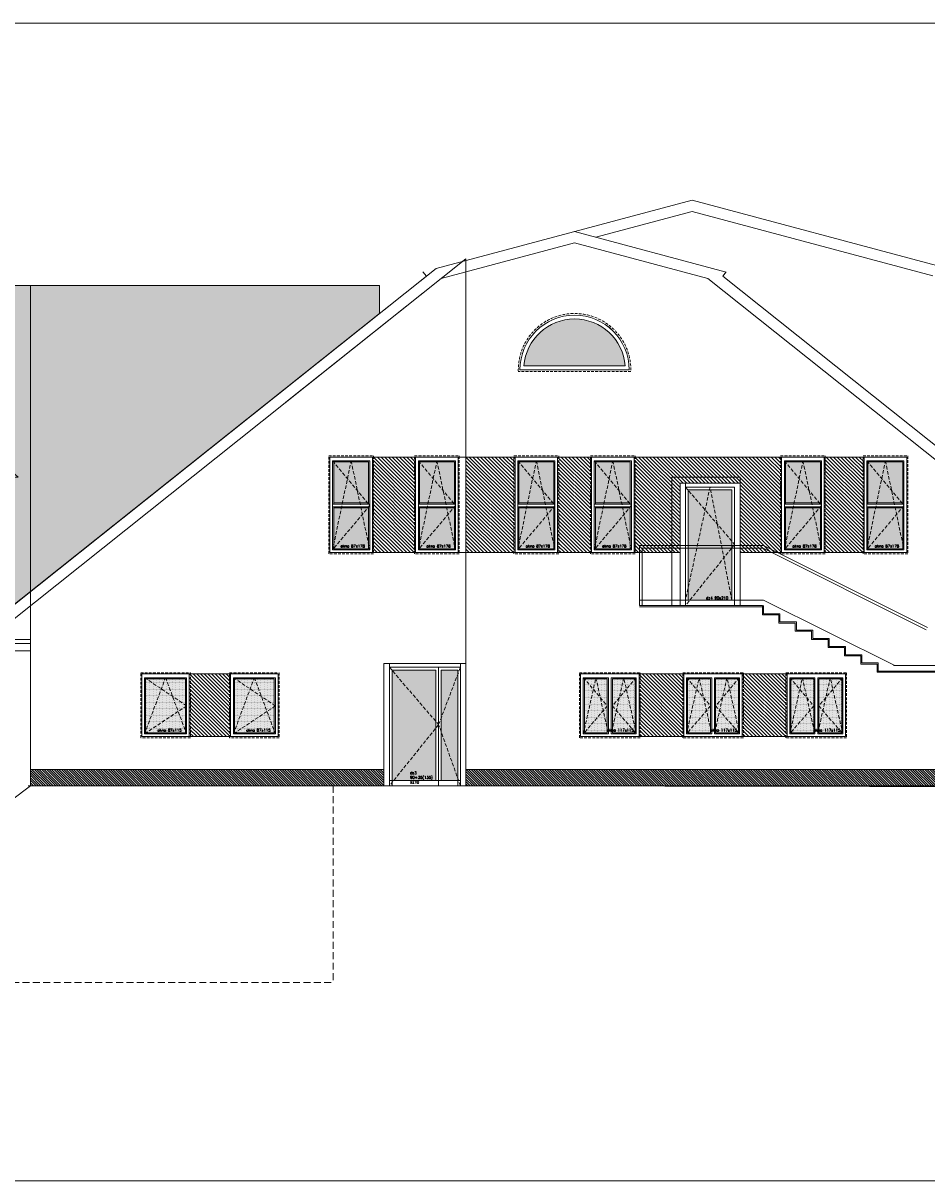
# Model space of a CAD drawing. Header units: millimetres. Extents: x -82287 to 177822, y -399756 to 0.
# Tile 56 of 228: x 72337 to 73992, y -238805 to -236685. Entities that reach past the tile are written whole.
import ezdxf
from ezdxf.enums import TextEntityAlignment as Align

# ---------------------------------------------------------------- set-up
doc = ezdxf.new("R2010")
doc.units = ezdxf.units.MM
doc.header["$MEASUREMENT"] = 0
for name, pattern in [('SUŁOSZOWA - PB 21 03$0$CACHE', [9.525, 6.35, -3.175]), ('SUŁOSZOWA - PB 21 03$0$CARKOVANA', [7.5, 5, -2.5]), ('SUŁOSZOWA - PB 21 03$0$HIDDEN', [9.525, 6.35, -3.175])]:
    doc.linetypes.add(name, pattern=pattern)
doc.layers.add('FL_XREF', color=252, linetype='Continuous')
for name, color, linetype, lineweight in [('SUŁOSZOWA - PB 21 03$0$! opisy okien elewacja', 251, 'Continuous', 0), ('SUŁOSZOWA - PB 21 03$0$!! 0_ Istn-okna', 251, 'Continuous', 0), ('SUŁOSZOWA - PB 21 03$0$!! 0_ Istn-sciany', 251, 'Continuous', 0), ('SUŁOSZOWA - PB 21 03$0$!! 0_ WIDOK ELEWACJA', 251, 'Continuous', 0), ('SUŁOSZOWA - PB 21 03$0$!! 0_Istn-cienka', 251, 'Continuous', 0), ('SUŁOSZOWA - PB 21 03$0$!! 0_Opis_pom', 251, 'Continuous', 0), ('SUŁOSZOWA - PB 21 03$0$!! 1_ELEWACJA KOLOR', 251, 'Continuous', 0), ('SUŁOSZOWA - PB 21 03$0$!! 1_Hatch dach', 251, 'Continuous', 0), ('SUŁOSZOWA - PB 21 03$0$!! 1_OPIS POM NOWE', 251, 'Continuous', 0), ('SUŁOSZOWA - PB 21 03$0$!! 2_ELEWACJA COKÓŁ', 251, 'Continuous', 0), ('SUŁOSZOWA - PB 21 03$0$!! 2_TYNK OBRYS', 251, 'Continuous', 0)]:
    doc.layers.add(name, color=color, linetype=linetype, lineweight=lineweight)
doc.styles.add('SUŁOSZOWA - PB 21 03$0$ARIAL', font='tahoma.ttf')
doc.styles.add('SUŁOSZOWA - PB 21 03$0$TXT', font='simplex.shx')
pattern_1 = [(135, (-125229.0226, -283999.89), (-2.24506403, -2.24506403), [])]
pattern_2 = [(90, (0, 0), (-1.5875, 0.79375), [0, -1.5875])]
pattern_3 = [(315, (0, 0), (3.367596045, 3.367596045), [])]

# ---------------------------------------------------------------- blocks, each defined once
blk = doc.blocks.new('SUŁOSZOWA - PB 21 03$0$okno 87x115')
at = {"layer": 'SUŁOSZOWA - PB 21 03$0$!! 1_Hatch dach', "true_color": 0x575757}
h = blk.add_hatch(dxfattribs=at)
h.set_pattern_fill('DOTS', color=251, angle=90)
h.set_pattern_definition([(90, (14938.2204, -3337.5373), (-1.5875, 0.79375), [0, -1.5875])])
h.paths.add_polyline_path([(3620.1, 6303.3), (3620.1, 6376.3), (3717.1, 6376.3), (3717.1, 6303.3)])
at = {"layer": 'SUŁOSZOWA - PB 21 03$0$!! 0_ Istn-okna', "linetype": 'SUŁOSZOWA - PB 21 03$0$CARKOVANA', "lineweight": 5}
blk.add_lwpolyline([(3609.1, 6294.3), (3609.1, 6385.3), (3728.1, 6385.3), (3728.1, 6294.3)], close=True, dxfattribs=at)
at = {"layer": 'SUŁOSZOWA - PB 21 03$0$!! 0_ Istn-okna'}
for points in [[(3611.1, 6296.3), (3611.1, 6383.3), (3726.1, 6383.3), (3726.1, 6296.3)], [(3618.1, 6301.3), (3618.1, 6378.3), (3721.1, 6378.3), (3721.1, 6301.3)], [(3620.1, 6303.3), (3620.1, 6376.3), (3719.1, 6376.3), (3719.1, 6303.3)]]:
    blk.add_lwpolyline(points, close=True, dxfattribs=at)
at = {"layer": 'SUŁOSZOWA - PB 21 03$0$!! 1_Hatch dach', "color": 251, "linetype": 'SUŁOSZOWA - PB 21 03$0$CACHE', "true_color": 0x575757}
for points in [[(3721.1, 6301.3), (3618.1, 6339.8), (3721.1, 6378.3)], [(3618.1, 6301.3), (3669.6, 6378.3), (3721.1, 6301.3)]]:
    blk.add_lwpolyline(points, dxfattribs=at)
at = {"insert": (3711.7, 6324.9), "char_height": 5, "attachment_point": 1, "rotation": 90, "style": 'SUŁOSZOWA - PB 21 03$0$TXT'}
blk.add_mtext_dynamic_manual_height_columns('okno 87x115', width=52.63, gutter_width=75, heights=[0], dxfattribs=at)
blk = doc.blocks.new('SUŁOSZOWA - PB 21 03$0$okno 87x178')
at = {"layer": 'SUŁOSZOWA - PB 21 03$0$!! 1_Hatch dach', "true_color": 0x575757}
h = blk.add_hatch(dxfattribs=at)
h.set_pattern_fill('DOTS', color=251, angle=450)
h.set_pattern_definition([(90, (14543.2204, -3002.226), (-1.5875, 0.79375), [0, -1.5875])])
h.paths.add_polyline_path([(3249.1, 6711.6), (3249.1, 6647.6), (3322.1, 6647.6), (3322.1, 6711.6)])
h.paths.add_polyline_path([(3240.1, 6647.6), (3240.1, 6711.6), (3165.1, 6711.6), (3165.1, 6647.6)])
at = {"layer": 'SUŁOSZOWA - PB 21 03$0$!! 0_ Istn-okna', "linetype": 'SUŁOSZOWA - PB 21 03$0$CARKOVANA', "lineweight": 5}
blk.add_lwpolyline([(3154.1, 6638.6), (3154.1, 6720.6), (3333.1, 6720.6), (3333.1, 6638.6)], close=True, dxfattribs=at)
at = {"layer": 'SUŁOSZOWA - PB 21 03$0$!! 0_ Istn-okna'}
for points in [[(3156.1, 6640.6), (3156.1, 6718.6), (3331.1, 6718.6), (3331.1, 6640.6)], [(3163.1, 6645.6), (3163.1, 6713.6), (3326.1, 6713.6), (3326.1, 6645.6)]]:
    blk.add_lwpolyline(points, close=True, dxfattribs=at)
for points in [[(3242.1, 6647.6), (3165.1, 6647.6), (3165.1, 6711.6), (3242.1, 6711.6)], [(3240.1, 6711.6), (3240.1, 6647.6)], [(3242.1, 6713.6), (3242.1, 6645.6)], [(3247.1, 6713.6), (3247.1, 6645.6)], [(3247.1, 6711.6), (3324.1, 6711.6), (3324.1, 6647.6), (3247.1, 6647.6)], [(3249.1, 6711.6), (3249.1, 6647.6)]]:
    blk.add_lwpolyline(points, dxfattribs=at)
at = {"layer": 'SUŁOSZOWA - PB 21 03$0$!! 1_Hatch dach', "color": 251, "linetype": 'SUŁOSZOWA - PB 21 03$0$CACHE', "true_color": 0x575757}
for points in [[(3326.1, 6645.6), (3163.1, 6679.6), (3326.1, 6713.6)], [(3163.1, 6645.6), (3244.6, 6713.6), (3326.1, 6645.6)]]:
    blk.add_lwpolyline(points, dxfattribs=at)
at = {"insert": (3316.7, 6660.2), "char_height": 5, "attachment_point": 1, "rotation": 90, "style": 'SUŁOSZOWA - PB 21 03$0$TXT'}
blk.add_mtext_dynamic_manual_height_columns('okno 87x178', width=52.63, gutter_width=75, heights=[0], dxfattribs=at)
blk = doc.blocks.new('SUŁOSZOWA - PB 21 03$0$okno 117x115')
at = {"layer": 'SUŁOSZOWA - PB 21 03$0$!! 1_Hatch dach', "true_color": 0x575757}
h = blk.add_hatch(dxfattribs=at)
h.set_pattern_fill('DOTS', color=251, angle=450)
h.set_pattern_definition([(90, (14940.2204, -2514.226), (-1.5875, 0.79375), [0, -1.5875])])
h.paths.add_polyline_path([(3622.1, 7157.8), (3721.1, 7157.8), (3721.1, 7199.6), (3622.1, 7199.6)])
h.paths.add_polyline_path([(3721.1, 7148.4), (3622.1, 7148.4), (3622.1, 7106.6), (3721.1, 7106.6)])
at = {"layer": 'SUŁOSZOWA - PB 21 03$0$!! 0_ Istn-okna', "linetype": 'SUŁOSZOWA - PB 21 03$0$CARKOVANA', "lineweight": 5}
blk.add_lwpolyline([(3611.1, 7097.6), (3611.1, 7208.6), (3730.1, 7208.6), (3730.1, 7097.6)], close=True, dxfattribs=at)
at = {"layer": 'SUŁOSZOWA - PB 21 03$0$!! 0_ Istn-okna'}
blk.add_lwpolyline([(3613.1, 7099.6), (3613.1, 7206.6), (3728.1, 7206.6), (3728.1, 7099.6)], close=True, dxfattribs=at)
for points in [[(3620.1, 7155.6), (3620.1, 7201.6), (3723.1, 7201.6), (3723.1, 7155.6)], [(3622.1, 7157.8), (3622.1, 7199.6), (3721.1, 7199.6), (3721.1, 7157.8)], [(3620.1, 7155.6), (3723.1, 7155.6)], [(3723.1, 7150.6), (3723.1, 7104.6), (3620.1, 7104.6), (3620.1, 7150.6)], [(3620.1, 7150.6), (3723.1, 7150.6)], [(3622.1, 7157.8), (3721.1, 7157.8)], [(3721.1, 7148.4), (3721.1, 7106.6), (3622.1, 7106.6), (3622.1, 7148.4)], [(3622.1, 7148.4), (3721.1, 7148.4)]]:
    blk.add_lwpolyline(points, dxfattribs=at)
at = {"layer": 'SUŁOSZOWA - PB 21 03$0$!! 1_Hatch dach', "color": 251, "linetype": 'SUŁOSZOWA - PB 21 03$0$CACHE', "true_color": 0x575757}
for points in [[(3723.1, 7201.6), (3620.1, 7178.6), (3723.1, 7155.6)], [(3620.1, 7201.6), (3671.6, 7157.8), (3723.1, 7201.6)], [(3723.1, 7104.6), (3620.1, 7127.6), (3723.1, 7150.6)], [(3620.1, 7104.6), (3671.6, 7148.4), (3723.1, 7104.6)]]:
    blk.add_lwpolyline(points, dxfattribs=at)
at = {"insert": (3713.7, 7148.2), "char_height": 5, "attachment_point": 1, "rotation": 90, "style": 'SUŁOSZOWA - PB 21 03$0$TXT'}
blk.add_mtext_dynamic_manual_height_columns('okno 117x115', width=52.63, gutter_width=75, heights=[0], dxfattribs=at)
blk = doc.blocks.new('SUŁOSZOWA - PB 21 03$0$dz3')
at = {"layer": 'SUŁOSZOWA - PB 21 03$0$!! 1_Hatch dach', "true_color": 0x575757}
h = blk.add_hatch(dxfattribs=at)
h.set_pattern_fill('DOTS', color=251, angle=270)
h.set_pattern_definition(pattern_2)
h.paths.add_polyline_path([(-19431.4, 7310.2), (-19431.4, 7233.2), (-19335.6, 7233.2)], flags=17)
h.paths.add_polyline_path([(-19230.2, 7313.2), (-19431.4, 7313.2), (-19431.4, 7310.2), (-19335.6, 7233.2), (-19323.6, 7233.2)])
h.paths.add_polyline_path([(-19229.4, 7313.2), (-19230.2, 7313.2), (-19323.6, 7233.2), (-19229.4, 7233.2)])
h = blk.add_hatch(dxfattribs=at)
h.set_pattern_fill('DOTS', color=251, angle=270)
h.set_pattern_definition(pattern_2)
h.paths.add_polyline_path([(-19229.4, 7223.2), (-19431.4, 7223.2), (-19431.4, 7193.2), (-19229.4, 7193.2)])
at = {"layer": 'SUŁOSZOWA - PB 21 03$0$!! 0_ Istn-okna'}
for points in [[(-19217.4, 7328.2), (-19441.4, 7328.2)], [(-19441.4, 7328.2), (-19441.4, 7178.2)], [(-19217.4, 7318.2), (-19441.4, 7318.2)], [(-19229.4, 7313.2), (-19441.4, 7313.2)], [(-19431.4, 7318.2), (-19431.4, 7188.2)], [(-19229.4, 7313.2), (-19229.4, 7233.2)], [(-19224.4, 7318.2), (-19224.4, 7188.2)], [(-19217.4, 7328.2), (-19217.4, 7178.2)], [(-19431.4, 7233.2), (-19229.4, 7233.2)], [(-19441.4, 7228.2), (-19224.4, 7228.2)], [(-19431.4, 7223.2), (-19229.4, 7223.2)], [(-19229.4, 7223.2), (-19229.4, 7193.2)], [(-19229.4, 7193.2), (-19441.4, 7193.2)], [(-19217.4, 7188.2), (-19441.4, 7188.2)], [(-19217.4, 7178.2), (-19441.4, 7178.2)]]:
    blk.add_lwpolyline(points, dxfattribs=at)
at = {"layer": 'SUŁOSZOWA - PB 21 03$0$!! 1_Hatch dach', "color": 251, "linetype": 'SUŁOSZOWA - PB 21 03$0$CACHE', "true_color": 0x575757}
for points in [[(-19224.4, 7318.2), (-19329.4, 7228.2), (-19441.4, 7318.2)], [(-19441.4, 7188.2), (-19329.4, 7228.2), (-19224.4, 7188.2)]]:
    blk.add_lwpolyline(points, dxfattribs=at)
at = {"insert": (-19415.2, 7280.4), "char_height": 5, "attachment_point": 1, "rotation": 270, "style": 'SUŁOSZOWA - PB 21 03$0$TXT'}
blk.add_mtext_dynamic_manual_height_columns('dz3 90+35(135) x210', width=52.63, gutter_width=75, heights=[0], dxfattribs=at)
blk = doc.blocks.new('SUŁOSZOWA - PB 21 03$0$drzwi 90x210')
at = {"layer": 'SUŁOSZOWA - PB 21 03$0$!! 1_Hatch dach', "true_color": 0x575757}
h = blk.add_hatch(dxfattribs=at)
h.set_pattern_fill('DOTS', color=251, angle=450)
h.set_pattern_definition([(270, (-14711.3306, 14067.823), (1.5875, -0.79375), [0, -1.5875])])
h.paths.add_polyline_path([(4720.1, 6757.6), (4720.1, 6834.6), (4624.3, 6834.6)], flags=17)
h.paths.add_polyline_path([(4518.9, 6754.6), (4720.1, 6754.6), (4720.1, 6757.6), (4624.3, 6834.6), (4612.2, 6834.6)])
h.paths.add_polyline_path([(4518.1, 6754.6), (4518.9, 6754.6), (4612.2, 6834.6), (4518.1, 6834.6)])
at = {"layer": 'SUŁOSZOWA - PB 21 03$0$!! 0_ Istn-okna'}
for points in [[(4506.1, 6739.6), (4506.1, 6849.6)], [(4506.1, 6849.6), (4730.1, 6849.6)], [(4730.1, 6739.6), (4730.1, 6849.6)], [(4513.1, 6749.6), (4513.1, 6839.6)], [(4730.1, 6839.6), (4513.1, 6839.6)], [(4518.1, 6754.6), (4518.1, 6834.6)], [(4720.1, 6834.6), (4518.1, 6834.6)], [(4720.1, 6749.6), (4720.1, 6839.6)], [(4506.1, 6749.6), (4730.1, 6749.6)], [(4518.1, 6754.6), (4720.1, 6754.6)], [(4506.1, 6739.6), (4730.1, 6739.6)]]:
    blk.add_lwpolyline(points, dxfattribs=at)
at = {"layer": 'SUŁOSZOWA - PB 21 03$0$!! 1_Hatch dach', "color": 251, "linetype": 'SUŁOSZOWA - PB 21 03$0$CACHE', "true_color": 0x575757}
for points in [[(4513.1, 6749.6), (4618.1, 6839.6), (4730.1, 6749.6)], [(4720.1, 6834.6), (4513.1, 6794.6), (4720.1, 6749.6)]]:
    blk.add_lwpolyline(points, dxfattribs=at)
at = {"insert": (4713.7, 6787.4), "char_height": 5, "attachment_point": 1, "rotation": 90, "style": 'SUŁOSZOWA - PB 21 03$0$TXT'}
blk.add_mtext_dynamic_manual_height_columns('dz4 90x210', width=52.63, gutter_width=75, heights=[0], dxfattribs=at)
blk = doc.blocks.new('SUŁOSZOWA - PB 21 03$0$okno polokragle')
at = {"layer": 'SUŁOSZOWA - PB 21 03$0$!! 1_Hatch dach', "true_color": 0x575757}
h = blk.add_hatch(dxfattribs=at)
h.set_pattern_fill('DOTS', color=251, angle=270)
h.set_pattern_definition([(90, (0, 0), (-1.5875, 0.79375), [0, -1.5875])])
h.paths.add_polyline_path([(-18333.5, 7496.3), (-18333.5, 7310.8, 0.927362)])
at = {"layer": 'SUŁOSZOWA - PB 21 03$0$!! 0_ Istn-okna', "linetype": 'SUŁOSZOWA - PB 21 03$0$CARKOVANA', "lineweight": 5}
blk.add_lwpolyline([(-18343.5, 7506.5), (-18343.5, 7300.6)], dxfattribs=at)
at = {"layer": 'SUŁOSZOWA - PB 21 03$0$!! 0_ Istn-okna'}
for points in [[(-18340.5, 7503.6), (-18340.5, 7303.6)], [(-18333.5, 7496.3), (-18333.5, 7310.8)]]:
    blk.add_lwpolyline(points, dxfattribs=at)
at = {"layer": 'SUŁOSZOWA - PB 21 03$0$!! 0_ Istn-okna', "linetype": 'SUŁOSZOWA - PB 21 03$0$CARKOVANA', "lineweight": 5}
blk.add_arc((-18340.5, 7403.6), 103, 268.331, 91.669, dxfattribs=at)
at = {"layer": 'SUŁOSZOWA - PB 21 03$0$!! 0_ Istn-okna'}
for radius, start, end in [(100, 270, 90), (93, 274.3167, 85.6833)]:
    blk.add_arc((-18340.5, 7403.6), radius, start, end, dxfattribs=at)
blk = doc.blocks.new('SUŁOSZOWA - PB 21 03')
at = {"layer": 'SUŁOSZOWA - PB 21 03$0$!! 1_ELEWACJA KOLOR', "true_color": 0xa78758}
h = blk.add_hatch(dxfattribs=at)
h.set_pattern_fill('ANSI31', color=45, scale=1.5, angle=-90)
h.set_pattern_definition(pattern_3)
h.paths.add_polyline_path([(72914.56575, -237532.26576), (72993.56575, -237532.26576), (72993.56575, -237707.26576), (72914.56575, -237707.26576)])
h = blk.add_hatch(dxfattribs=at)
h.set_pattern_fill('ANSI31', color=45, scale=1.5, angle=-90)
h.set_pattern_definition(pattern_3)
h.paths.add_polyline_path([(73085.56575, -237532.26576), (73175.56575, -237532.26576), (73175.56575, -237707.26576), (73085.56575, -237707.26576)])
h = blk.add_hatch(dxfattribs=at)
h.set_pattern_fill('ANSI31', color=45, scale=1.5, angle=-90)
h.set_pattern_definition(pattern_3)
h.paths.add_polyline_path([(73253.56575, -237532.26576), (73315.56575, -237532.26576), (73315.56575, -237707.26576), (73253.56575, -237707.26576)])
h = blk.add_hatch(dxfattribs=at)
h.set_pattern_fill('ANSI31', color=45, scale=1.5, angle=-90)
h.set_pattern_definition(pattern_3)
h.paths.add_polyline_path([(73393.56575, -237532.26576), (73663.56575, -237532.26576), (73663.56575, -237707.26576), (73587.56575, -237707.26576), (73587.56575, -237580.26576), (73477.56575, -237580.26576), (73477.56575, -237707.26576), (73393.56575, -237707.26576)])
h = blk.add_hatch(dxfattribs=at)
h.set_pattern_fill('ANSI31', color=45, scale=1.5, angle=-90)
h.set_pattern_definition(pattern_3)
h.paths.add_polyline_path([(73741.56575, -237532.26576), (73814.56575, -237532.26576), (73814.56575, -237707.26576), (73741.56575, -237707.26576)])
h = blk.add_hatch(dxfattribs=at)
h.set_pattern_fill('ANSI31', color=45, scale=1.5, angle=-90)
h.set_pattern_definition(pattern_3)
h.paths.add_polyline_path([(72579.25437, -237929.26576), (72654.87712, -237929.26576), (72654.87712, -238044.26576), (72579.25437, -238044.26576)])
h = blk.add_hatch(dxfattribs=at)
h.set_pattern_fill('ANSI31', color=45, scale=1.5, angle=-90)
h.set_pattern_definition(pattern_3)
h.paths.add_polyline_path([(73402.56575, -237929.26576), (73484.56575, -237929.26576), (73484.56575, -238044.26576), (73402.56575, -238044.26576)])
h = blk.add_hatch(dxfattribs=at)
h.set_pattern_fill('ANSI31', color=45, scale=1.5, angle=-90)
h.set_pattern_definition(pattern_3)
h.paths.add_polyline_path([(73591.56575, -237929.26576), (73673.56575, -237929.26576), (73673.56575, -238044.26576), (73591.56575, -238044.26576)])
at = {"layer": 'SUŁOSZOWA - PB 21 03$0$!! 1_Hatch dach', "true_color": 0x990000}
h = blk.add_hatch(dxfattribs=at)
h.set_pattern_fill('AR-B88', color=14, scale=0.1, angle=180)
h.set_pattern_definition([(180, (0, 0), (-2e-15, -20.32), []), (270, (0, 0), (10.16, -20.32), [20.32, -20.32])])
h.paths.add_polyline_path([(72927.56575, -237269.73091), (72927.56575, -237218.37397), (70029.74705, -237218.37397), (70486.77269, -237598.02207), (70479.56575, -237606.66587), (70479.56575, -237618.65447), (70401.56575, -237618.65447), (70401.56575, -237866.1374), (70661.56575, -237866.1374), (70661.56575, -237569.26576), (70630.45126, -237569.26576), (70998.56575, -237245.32501), (71366.68023, -237569.26576), (71334.56575, -237569.26576), (71334.56575, -237866.1374), (71560.56575, -237866.1374), (71560.56575, -237569.26576), (71529.45126, -237569.26576), (71897.56575, -237245.32501), (72265.68023, -237569.26576), (72234.56575, -237569.26576), (72234.56575, -237821.2654)])
at = {"layer": 'SUŁOSZOWA - PB 21 03$0$!! 2_ELEWACJA COKÓŁ'}
h = blk.add_hatch(dxfattribs=at)
h.set_pattern_fill('ANSI31', color=250, angle=90)
h.set_pattern_definition(pattern_1)
h.paths.add_polyline_path([(72288.56575, -238104.26576), (72288.56575, -238134.26576), (72935.56575, -238134.26576), (72935.56575, -238104.26576)])
h = blk.add_hatch(dxfattribs=at)
h.set_pattern_fill('ANSI31', color=250, angle=90)
h.set_pattern_definition(pattern_1)
h.paths.add_polyline_path([(73085.56575, -238104.26576), (73085.56575, -238134.26576), (74198.56575, -238134.26576), (74198.56575, -238104.26576)])
at = {"layer": 'SUŁOSZOWA - PB 21 03$0$! opisy okien elewacja'}
for points in [[(68230.46845, -238857.59214), (68230.46845, -236737.82104), (75114.13549, -236737.82104), (75114.13549, -238857.59214)], [(72927.56575, -237269.73091), (72927.56575, -237218.37397), (70029.74705, -237218.37397), (70486.77269, -237598.02207), (70479.56575, -237606.66587), (70479.56575, -237618.65447), (70401.56575, -237618.65447), (70401.56575, -237866.1374), (70661.56575, -237866.1374), (70661.56575, -237569.26576), (70630.45126, -237569.26576), (70998.56575, -237245.32501), (71366.68023, -237569.26576), (71334.56575, -237569.26576), (71334.56575, -237866.1374), (71560.56575, -237866.1374), (71560.56575, -237569.26576), (71529.45126, -237569.26576), (71897.56575, -237245.32501), (72265.68023, -237569.26576), (72234.56575, -237569.26576), (72234.56575, -237821.2654)]]:
    blk.add_lwpolyline(points, close=True, dxfattribs=at)
blk.add_lwpolyline([(73315.56575, -237532.26576), (73253.56575, -237532.26576)], dxfattribs=at)
at = {"layer": 'SUŁOSZOWA - PB 21 03$0$!! 0_ Istn-sciany'}
for points in [[(72288.56575, -238134.26576), (71930.47023, -238404.26576)], [(73449.56575, -238134.26576), (72284.56575, -238134.26576)], [(72288.56575, -238134.26576), (74341.56575, -238134.26576)], [(74341.56575, -238136.26576), (74198.56575, -238136.26576), (73075.56575, -238134.26576)]]:
    blk.add_lwpolyline(points, dxfattribs=at)
at = {"layer": 'SUŁOSZOWA - PB 21 03$0$!! 0_ WIDOK ELEWACJA'}
for points in [[(73499.56573, -237061.70495), (73031.29255, -237187.17837)], [(73499.56573, -237061.70495), (73946.97397, -237181.58763)], [(73499.56573, -237082.41048), (73323.20278, -237129.66679)], [(73499.56573, -237082.41048), (73940.10743, -237200.45327)], [(73284.56575, -237119.31403), (73561.8542, -237193.61324)], [(73284.56575, -237140.01955), (73040.48984, -237205.41949)], [(73284.56575, -237140.01955), (73528.64166, -237205.41949)], [(72212.65319, -237864.26576), (73085.56575, -237169.54515)], [(73085.56575, -237169.54515), (73085.56575, -238134.26576)], [(72180.53605, -237864.26576), (73013.45459, -237201.37498)], [(72741.26175, -237418.00376), (73031.29255, -237187.17837)], [(73006.86219, -237193.09167), (73013.45459, -237201.37498)], [(73562.26931, -237193.09167), (73555.6769, -237201.37498)], [(74278.56575, -237776.69696), (73555.6769, -237201.37498)], [(70013.34799, -237218.37397), (72927.56575, -237218.37397)], [(72288.56575, -237218.37397), (72288.56575, -238134.26576)], [(72755.82567, -237431.97376), (73040.48984, -237205.41949)], [(72927.56575, -237218.37397), (72927.56575, -237269.73091)], [(74261.52653, -237788.69696), (73528.64166, -237205.41949)], [(73384.56575, -237372.48324), (73184.56575, -237372.48324)], [(73462.56575, -237804.26576), (73462.56575, -237569.26576), (73587.56575, -237569.26576), (73587.56575, -237804.26576)], [(72288.56575, -237866.1374), (72229.56575, -237866.1374)], [(72288.56575, -237873.8867), (72229.56575, -237873.8867)], [(72288.56575, -237887.39954), (72229.56575, -237887.39954)], [(73484.56575, -237929.26576), (73591.56575, -237929.26576), (73591.56575, -238044.26576), (73484.56575, -238044.26576)], [(72288.56575, -238104.26576), (72935.56575, -238104.26576)], [(73085.56575, -238104.26576), (74198.56575, -238104.26576)], [(72847.56575, -238134.26576), (74341.56575, -238134.26576)]]:
    blk.add_lwpolyline(points, dxfattribs=at)
for points in [[(72836.56575, -237707.26576), (72836.56575, -237532.26576), (72914.56575, -237532.26576), (72914.56575, -237707.26576)], [(72993.56575, -237707.26576), (72993.56575, -237532.26576), (73071.56575, -237532.26576), (73071.56575, -237707.26576)], [(73175.56575, -237707.26576), (73175.56575, -237532.26576), (73253.56575, -237532.26576), (73253.56575, -237707.26576)], [(73315.56575, -237707.26576), (73315.56575, -237532.26576), (73393.56575, -237532.26576), (73393.56575, -237707.26576)], [(73663.56575, -237707.26576), (73663.56575, -237532.26576), (73741.56575, -237532.26576), (73741.56575, -237707.26576)], [(73814.56575, -237707.26576), (73814.56575, -237532.26576), (73892.56575, -237532.26576), (73892.56575, -237707.26576)], [(72492.25437, -238044.26576), (72492.25437, -237929.26576), (72579.25437, -237929.26576), (72579.25437, -238044.26576)], [(72654.87712, -238044.26576), (72654.87712, -237929.26576), (72741.87712, -237929.26576), (72741.87712, -238044.26576)], [(73295.56575, -238044.26576), (73295.56575, -237929.26576), (73402.56575, -237929.26576), (73402.56575, -238044.26576)], [(73673.56575, -238044.26576), (73673.56575, -237929.26576), (73780.56575, -237929.26576), (73780.56575, -238044.26576)]]:
    blk.add_lwpolyline(points, close=True, dxfattribs=at)
blk.add_arc((73284.56575, -237372.48324), 100, 0, 180, dxfattribs=at)
at = {"layer": 'SUŁOSZOWA - PB 21 03$0$!! 0_Istn-cienka'}
for points in [[(73403.56575, -237804.26576), (73403.56575, -237694.26576), (73630.56575, -237694.26576)], [(73408.56575, -237804.26576), (73408.56575, -237699.26576), (73629.38541, -237699.26576)], [(73628.32968, -237698.73789), (73928.32968, -237848.73789)], [(73630.56575, -237694.26576), (73930.56575, -237844.26576)], [(73403.56575, -237794.26576), (73630.56575, -237794.26576)], [(73630.56575, -237794.26576), (73870.56575, -237914.26576)], [(73403.56575, -237804.26576), (73628.56575, -237804.26576)], [(73403.56575, -237806.26576), (73628.56575, -237806.26576)], [(73408.56575, -237804.26576), (73628.56575, -237804.26576)], [(73628.56575, -237804.26576), (73628.56575, -237821.26576), (73658.56575, -237821.26576), (73658.56575, -237836.26576), (73688.56575, -237836.26576), (73688.56575, -237851.26576), (73718.56575, -237851.26576), (73718.56575, -237866.26576), (73748.56575, -237866.26576), (73748.56575, -237881.26576), (73778.56575, -237881.26576), (73778.56575, -237896.26576), (73808.56575, -237896.26576), (73808.56575, -237911.26576), (73838.56575, -237911.26576), (73838.56575, -237926.26576)], [(73630.56575, -237804.26576), (73630.56575, -237819.26576), (73660.56575, -237819.26576), (73660.56575, -237834.26576), (73690.56575, -237834.26576), (73690.56575, -237849.26576), (73720.56575, -237849.26576), (73720.56575, -237864.26576), (73750.56575, -237864.26576), (73750.56575, -237879.26576), (73780.56575, -237879.26576), (73780.56575, -237894.26576), (73810.56575, -237894.26576), (73810.56575, -237909.26576), (73840.56575, -237909.26576), (73840.56575, -237924.26576)], [(73868.56575, -237914.26576), (73988.56575, -237914.26576)], [(73838.56575, -237924.26576), (73988.56575, -237924.26576)], [(73838.56575, -237926.26576), (73988.56575, -237926.26576)]]:
    blk.add_lwpolyline(points, dxfattribs=at)
at = {"layer": 'SUŁOSZOWA - PB 21 03$0$!! 0_Istn-cienka', "linetype": 'SUŁOSZOWA - PB 21 03$0$HIDDEN', "ltscale": 2}
for points in [[(72842.56575, -238134.26576), (72842.56575, -238494.26576)], [(70406.94428, -238494.26576), (72842.56575, -238494.26576)]]:
    blk.add_lwpolyline(points, dxfattribs=at)
at = {"layer": 'SUŁOSZOWA - PB 21 03$0$!! 2_TYNK OBRYS'}
for points in [[(72914.56575, -237532.26576), (72993.56575, -237532.26576), (72993.56575, -237707.26576), (72914.56575, -237707.26576)], [(73071.56575, -237532.26576), (73085.56575, -237532.26576), (73085.56575, -237707.26576), (73071.56575, -237707.26576)], [(73085.56575, -237532.26576), (73175.56575, -237532.26576), (73175.56575, -237707.26576), (73085.56575, -237707.26576)], [(73253.56575, -237532.26576), (73315.56575, -237532.26576), (73315.56575, -237707.26576), (73253.56575, -237707.26576)], [(73393.56575, -237532.26576), (73663.56575, -237532.26576), (73663.56575, -237707.26576), (73587.56575, -237707.26576), (73587.56575, -237580.26576), (73477.56575, -237580.26576), (73477.56575, -237707.26576), (73393.56575, -237707.26576)], [(73741.56575, -237532.26576), (73814.56575, -237532.26576), (73814.56575, -237707.26576), (73741.56575, -237707.26576)], [(72579.25437, -237929.26576), (72654.87712, -237929.26576), (72654.87712, -238044.26576), (72579.25437, -238044.26576)], [(73402.56575, -237929.26576), (73484.56575, -237929.26576), (73484.56575, -238044.26576), (73402.56575, -238044.26576)], [(73591.56575, -237929.26576), (73673.56575, -237929.26576), (73673.56575, -238044.26576), (73591.56575, -238044.26576)]]:
    blk.add_lwpolyline(points, close=True, dxfattribs=at)
at = {"layer": 'SUŁOSZOWA - PB 21 03$0$! opisy okien elewacja', "xscale": -1, "rotation": 270}
blk.add_blockref('SUŁOSZOWA - PB 21 03$0$okno polokragle', (65880.98209, -219031.93715), dxfattribs=at)
at = {"layer": 'SUŁOSZOWA - PB 21 03$0$! opisy okien elewacja'}
for name, p, rotation in [('SUŁOSZOWA - PB 21 03$0$okno 87x178', (66195.98209, -234376.17852), 270), ('SUŁOSZOWA - PB 21 03$0$okno 87x178', (66352.98209, -234376.17852), 270), ('SUŁOSZOWA - PB 21 03$0$okno 87x178', (66534.98209, -234376.17852), 270), ('SUŁOSZOWA - PB 21 03$0$okno 87x178', (66674.98209, -234376.17852), 270), ('SUŁOSZOWA - PB 21 03$0$okno 87x178', (67022.98209, -234376.17852), 270), ('SUŁOSZOWA - PB 21 03$0$okno 87x178', (67173.98209, -234376.17852), 270), ('SUŁOSZOWA - PB 21 03$0$drzwi 90x210', (66737.98209, -233074.2037), 270), ('SUŁOSZOWA - PB 21 03$0$dz3', (80263.80503, -218692.87315), 90), ('SUŁOSZOWA - PB 21 03$0$okno 87x115', (66195.98209, -234318.17852), 270), ('SUŁOSZOWA - PB 21 03$0$okno 87x115', (66358.60484, -234318.17852), 270), ('SUŁOSZOWA - PB 21 03$0$okno 117x115', (66195.98209, -234316.17852), 270), ('SUŁOSZOWA - PB 21 03$0$okno 117x115', (66384.98209, -234316.17852), 270), ('SUŁOSZOWA - PB 21 03$0$okno 117x115', (66573.98209, -234316.17852), 270)]:
    blk.add_blockref(name, p, dxfattribs=dict(at, rotation=rotation))
at = {"layer": 'SUŁOSZOWA - PB 21 03$0$!! 0_Opis_pom', "ltscale": 0.7, "style": 'SUŁOSZOWA - PB 21 03$0$ARIAL'}
for tag, p in [('B0,19', (52679.2094, -194257.55204)), ('B2,14', (73874.0461, -194402.0887)), ('B1,21', (60405.50261, -194427.18207)), ('B2,12', (73342.49259, -194413.89249)), ('A1,16', (59129.54925, -194448.08429)), ('B1/17', (59524.53699, -194450.37428)), ('B1,19', (59914.81903, -194448.15658)), ('1,23', (61575.22173, -194450.37428)), ('B2,11', (73069.01144, -194438.89383)), ('B2,16', (75195.07765, -194441.83446)), ('B0,15', (51514.15008, -194461.8073)), ('A1,1', (58808.06672, -194460.94161)), ('B1,18', (59715.51745, -194473.87108)), ('1,22', (60947.33929, -194456.1144)), ('B2,17', (75506.7465, -194471.3759)), ('B2,19.1', (76701.67035, -194466.03695)), ('B3,7', (87459.81312, -194465.07097)), ('B3,3', (88235.73906, -194465.79732)), ('B0,18', (52071.43815, -194478.40179)), ('B1,20', (60198.53687, -194490.17374)), ('B2,10', (72728.63362, -194489.37283)), ('B2,15', (74566.38885, -194487.81114)), ('B3,6', (86826.65132, -194483.15512)), ('B3,8', (90006.66539, -194478.47972)), ('A0,6', (49094.40602, -194505.72387)), ('A1,6', (58565.96262, -194514.50753)), ('B1,1', (61908.24378, -194515.48656)), ('A2,5', (72452.45009, -194505.90583)), ('B2,13', (73649.91716, -194500.01242)), ('A0,5', (49399.71914, -194533.19455)), ('A0,4', (49692.81919, -194517.93289)), ('A0,3', (49906.53818, -194524.03766)), ('B0,20', (53125.45224, -194527.8835)), ('B0,21', (53847.26622, -194535.08002)), ('B0,22', (54187.56644, -194519.04308)), ('B1,3', (62229.35503, -194604.49851)), ('B2,18', (75922.43604, -194612.23635)), ('B2,19', (77152.69039, -194617.53776)), ('A3,4', (85509.27934, -194642.47136)), ('B0,24B', (54824.42896, -194684.26784)), ('B0,13', (50367.63944, -194706.5583)), ('B0,16', (51457.40872, -194704.43091)), ('B0,17', (51897.58569, -194706.77195)), ('B1,4', (63476.45184, -194691.11207)), ('A1,5', (58149.22649, -194724.80163)), ('A2,4', (71695.75649, -194707.44268)), ('B0,23', (54542.05776, -194742.93939)), ('A1,2', (58744.42262, -194746.622)), ('A2.1', (72371.45884, -194731.56251)), ('B1,2D', (60756.29674, -194750.92727)), ('B0,14', (50962.60809, -194789.06568)), ('A1,15', (59129.54925, -194780.73348)), ('B1,4', (63483.03852, -194791.04365)), ('A3.1', (86079.08704, -194786.62422)), ('A0,2', (49295.91259, -194810.95246)), ('B0,7', (52851.95551, -194845.56115)), ('B1,2B', (62374.83512, -194841.86715)), ('B2.7', (74548.27897, -194836.12781)), ('B3,2', (89035.72921, -194837.99287)), ('B1,2A', (61803.35407, -194869.27513)), ('B0,8', (51561.38742, -194890.27848)), ('A1,3', (58810.05243, -195008.83917)), ('A3.2', (86016.50296, -195004.88875)), ('A0,10', (49695.87246, -195042.9259)), ('A0,1', (49914.27925, -195025.82804)), ('B0,17', (51225.06492, -195049.74007)), ('A0,7', (49042.50308, -195082.6056)), ('B0,6', (52110.41055, -195069.39267)), ('B1,8', (61403.63433, -195071.25189)), ('A2.2', (72371.45884, -195070.78713)), ('B2.2', (74976.1855, -195068.47988)), ('B3,11', (88623.94853, -195099.23575)), ('B3,4', (87612.56208, -195132.78192)), ('B3,5', (86839.47632, -195174.05241)), ('B0,12', (50313.60595, -195207.52936)), ('B0,11', (50726.178, -195219.06638)), ('B1,6', (63686.26823, -195231.3997)), ('B3,10', (89778.42161, -195220.68871)), ('B0,24A', (54359.17011, -195245.97867)), ('A1,4', (58093.66276, -195250.96213)), ('A0,11', (49643.96951, -195271.84772)), ('B0,10', (51476.34179, -195259.44699)), ('B3,9', (90479.74099, -195260.18621)), ('A0,8', (49042.50308, -195293.21363)), ('B0,9', (51798.4912, -195291.17482)), ('B1,14', (59332.54805, -195280.73534)), ('B2,21', (75970.16114, -195290.81005)), ('B0,3', (52068.59538, -195319.60465)), ('B1,13', (60186.62513, -195314.46953)), ('B1,10', (60892.94126, -195319.45825)), ('B1,5', (63419.22943, -195317.21026)), ('A2.3', (71832.37045, -195318.78232)), ('B2,9', (73175.51251, -195317.21162)), ('B2,4', (74493.5947, -195318.7733)), ('B2,3', (74674.2815, -195319.28036)), ('A3,3', (85569.83931, -195318.78232)), ('B2,8', (73894.209, -195338.18956)), ('B3,1', (88723.65615, -195329.98594)), ('B0,2', (52227.2348, -195357.98297)), ('B1,9', (61058.12383, -195344.48743)), ('B2.1', (75304.74121, -195348.36327)), ('B2,20', (77211.021, -195343.82367)), ('B1,2C', (61827.40698, -195369.02625)), ('B1,7', (62134.52151, -195372.05069)), ('B0,1', (53061.17304, -195403.85659)), ('A0,9', (49001.50444, -195413.15723)), ('A0,12', (49689.76592, -195485.50737)), ('B0,4', (52224.78303, -195500.96352)), ('B2,5', (74686.48999, -195507.24036)), ('B1,11', (61050.00078, -195512.89565)), ('B1,12', (60864.00751, -195544.00738)), ('B2,6', (74499.29165, -195549.55175)), ('B0,5', (52066.14362, -195556.83806)), ('C2,2', (74812.78942, -195865.8959)), ('C1,3', (61091.58871, -195973.27844)), ('C0,2A', (52278.30875, -196050.48297)), ('C0,1', (52808.36775, -196132.34208)), ('C1,2', (61690.27405, -196439.72387)), ('C1,1', (62060.59754, -196465.28533)), ('C3,1', (88979.71614, -196545.67785)), ('C0,2B', (53028.88223, -196668.8019)), ('C1,4', (61008.68123, -196686.32122)), ('C2,1', (75334.65984, -196786.2197)), ('C2,3', (74834.65119, -196933.26657)), ('C1,5', (61062.7252, -196991.42453)), ('C1,10', (62127.38542, -196998.81344)), ('C1,9', (62147.33751, -197289.53424)), ('C1,6', (61131.41824, -197329.69535)), ('C0,3', (52181.98562, -197341.92176)), ('D1,1', (73931.12245, -197584.03121)), ('C0,4', (52345.96562, -197596.60561)), ('D0,18', (60296.49264, -197617.95269)), ('C2,4', (75243.70451, -197663.89)), ('D0,7', (59141.53804, -197722.84718)), ('C1,7', (61222.2575, -197737.18052)), ('D0,3', (59562.25866, -197751.14316)), ('D0,17', (60701.16801, -197741.44864)), ('D1,6', (72757.78643, -197751.22612)), ('D1,4', (73157.19908, -197744.29721)), ('D0,10', (58357.73602, -197820.93991)), ('D0,6', (58741.71849, -197802.61699)), ('D,09', (59195.67196, -197881.51243)), ('C0,5', (52269.72696, -197902.4362)), ('C0,6', (52872.93793, -197917.07354)), ('D0,2', (59943.06082, -197917.06725)), ('D1,3', (73475.28953, -197924.29875)), ('D0,16', (60721.3534, -197935.2949)), ('D0,8', (59058.9008, -197963.64925)), ('D0,5', (59448.52586, -197969.8061)), ('C2,5', (74555.08284, -197988.7886)), ('D1,5', (73291.61607, -197999.29956)), ('D0,4', (59655.02693, -198042.2589)), ('D0,15', (60692.12223, -198127.4643)), ('D0,1', (59931.33074, -198173.12806)), ('D1,2', (73578.07819, -198172.30068)), ('D0,11', (58161.27105, -198211.45823)), ('D0,12', (58250.99458, -198537.17631)), ('D0,13', (58250.99458, -198764.99605)), ('D0,14', (59130.08589, -198795.3373)), ('D1,7', (71854.87376, -198786.88467)), ('D1,8', (71715.35366, -199212.44512))]:
    blk.add_attdef(tag, text='', height=11.968, dxfattribs=at).set_placement(p, align=Align.MIDDLE_CENTER)
at = {"layer": 'SUŁOSZOWA - PB 21 03$0$!! 1_OPIS POM NOWE', "style": 'SUŁOSZOWA - PB 21 03$0$ARIAL'}
for tag, p in [('C1.7A', (61271.6179, -197538.30303)), ('C2.5B', (74970.66097, -197546.70728)), ('C2,5C', (74903.71123, -197659.13664)), ('C2.4', (75374.07862, -197726.11453)), ('D1,2B', (74322.25834, -197791.43247)), ('C1.7C', (61260.26049, -197811.38428)), ('C1.8B', (61588.27341, -197817.62151)), ('C1.8A', (61884.42005, -197818.94854)), ('C1.7B', (61322.12354, -197933.89849)), ('C2,5A', (74943.41937, -197993.49482)), ('E1.2', (62164.78326, -198139.98688)), ('E1.5E', (62692.10372, -198153.27854)), ('D1,2C', (73419.9359, -198156.57844)), ('E2.9', (75361.45041, -198161.88904)), ('E2.7', (76022.45692, -198162.26272)), ('E3.1', (88990.58975, -198158.87886)), ('D1,2A', (74280.17915, -198172.30068)), ('E1.1', (61330.46191, -198191.9806)), ('E1.5D', (62993.60773, -198185.416)), ('E1.5C', (63016.9343, -198246.3437)), ('E1.5B', (63264.15117, -198307.8661)), ('E3.2', (88781.41347, -198385.24275)), ('E1.6', (61022.6264, -198421.00827)), ('E2.2', (74782.75417, -198427.85813)), ('E2.8', (75757.29014, -198437.09188)), ('E1.5A', (63049.47589, -198456.39852)), ('E2.6', (76531.8031, -198444.40756)), ('E3.4', (89392.22607, -198450.03942)), ('E1.5G', (62892.39981, -198586.12622)), ('E1.5F', (62736.15118, -198589.14592)), ('E1,4', (61888.25021, -198652.6996)), ('E2.1', (75803.99631, -198697.05773)), ('E1.5L', (63297.7633, -198733.65678)), ('E1.3', (61058.5992, -198806.28147)), ('E1.5H', (62893.53005, -198830.01758)), ('E2,3', (74778.52304, -198843.9541)), ('E3.3', (89150.95684, -198867.32581)), ('E1.5K', (63266.15427, -198904.67789)), ('E1.5I', (62723.74907, -199005.87002)), ('E2.4', (75135.87669, -199083.20857)), ('E2.5', (76615.04061, -199164.91143)), ('E1.5J', (63204.25187, -199215.697))]:
    blk.add_attdef(tag, text='', height=11.968, dxfattribs=at).set_placement(p, align=Align.MIDDLE_CENTER)

msp = doc.modelspace()

# ---------------------------------------------------------------- block references
at = {"layer": 'FL_XREF'}
msp.add_blockref('SUŁOSZOWA - PB 21 03', (62.3, 52.9), dxfattribs=at)

doc.saveas('drawing.dxf')
